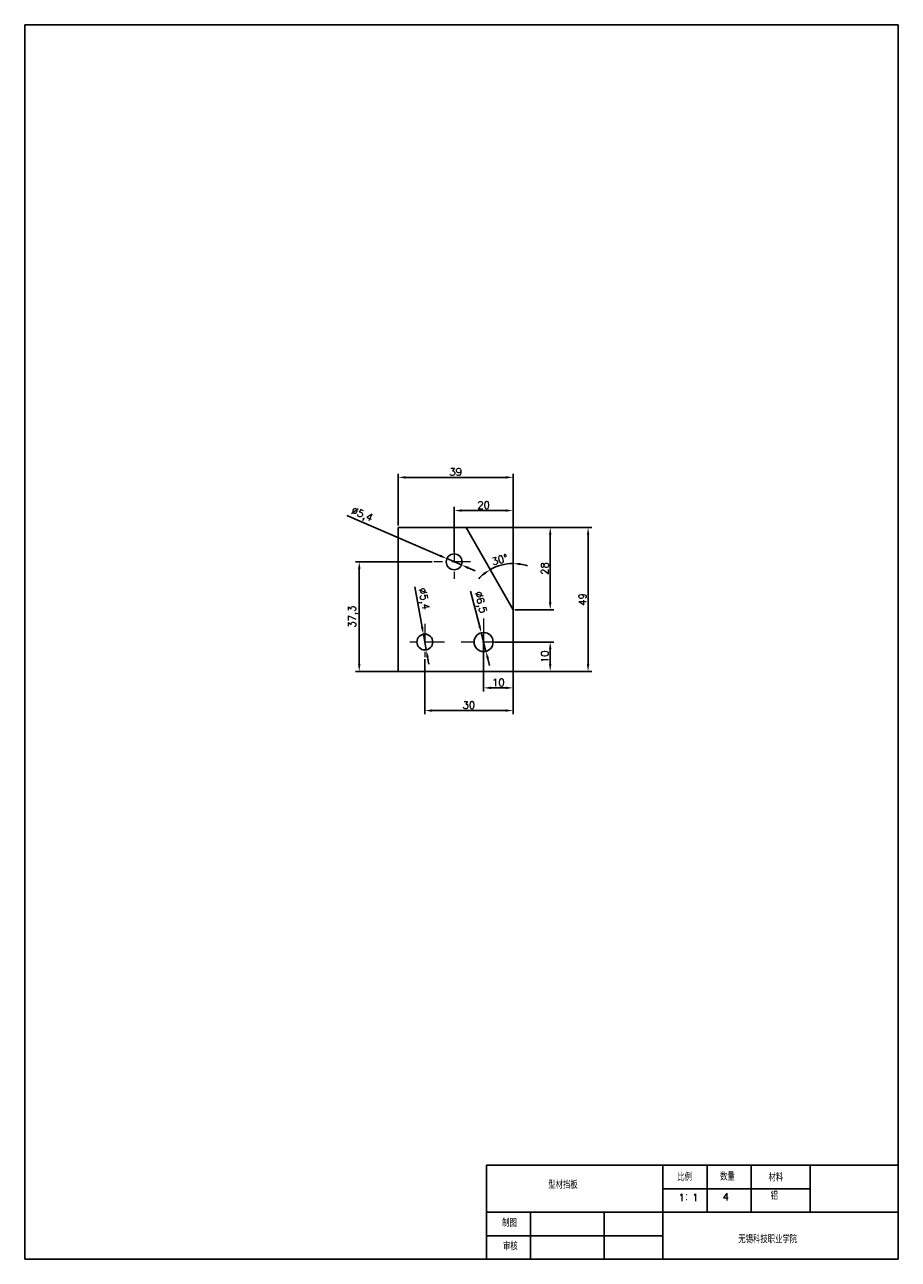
# Model space of a CAD drawing. Header units: millimetres. Extents: x 772 to 1069, y 577 to 997.
import ezdxf

# ---------------------------------------------------------------- set-up
doc = ezdxf.new("R2010")
doc.units = ezdxf.units.MM
doc.linetypes.add('HIDDEN', pattern=[9.525, 6.35, -3.175])
doc.layers.add('尺寸线', color=4, linetype='Continuous')
doc.layers.add('细实线', color=7, linetype='Continuous')
doc.layers.add('虚线', color=2, linetype='HIDDEN', lineweight=13)
doc.styles.get("Standard").update_dxf_attribs({"font": 'txt', "bigfont": 'gbcbig.shx'})
doc.dimstyles.new('ISO-25', dxfattribs={"dimtxt": 2.5, "dimasz": 2.5, "dimexe": 1.25, "dimexo": 0.625, "dimtad": 1, "dimtxsty": 'Standard', "dimcen": 2.5, "dimadec": 0, "dimazin": 0, "dimtfac": 1, "dimtmove": 0, "dimatfit": 3, "dimfxl": 0, "dimarcsym": 0})

# ---------------------------------------------------------------- blocks, each defined once
blk = doc.blocks.new('*D2')
at = {"layer": 'Defpoints', "color": 0, "transparency": 16777216}
for p in [(938.25, 832), (918.25, 817.27), (938.25, 798.27)]:
    blk.add_point(p, dxfattribs=at)
at = {"layer": '尺寸线', "color": 0, "lineweight": -2, "transparency": 16777216}
for p, q in [((918.25, 817.89), (918.25, 833.25)), ((920.75, 832), (935.75, 832)), ((938.25, 798.89), (938.25, 833.25))]:
    blk.add_line(p, q, dxfattribs=at)
at = {"layer": '尺寸线', "color": 0, "transparency": 16777216}
for points in [[(920.75, 832.41), (920.75, 831.58), (918.25, 832)], [(935.75, 832.41), (935.75, 831.58), (938.25, 832)]]:
    blk.add_solid(points, dxfattribs=at)
at = {"layer": '尺寸线', "color": 0, "transparency": 16777216, "insert": (928.25, 833.87), "char_height": 2.5, "attachment_point": 5}
blk.add_mtext('20', dxfattribs=at)
blk = doc.blocks.new('*D3')
at = {"layer": 'Defpoints', "color": 0, "transparency": 16777216}
for p in [(928.25, 790.52), (938.25, 790.52), (938.25, 771.68)]:
    blk.add_point(p, dxfattribs=at)
at = {"layer": '尺寸线', "color": 0, "lineweight": -2, "transparency": 16777216}
for p, q in [((928.25, 789.89), (928.25, 770.43)), ((938.25, 789.89), (938.25, 770.43)), ((930.75, 771.68), (935.75, 771.68))]:
    blk.add_line(p, q, dxfattribs=at)
at = {"layer": '尺寸线', "color": 0, "transparency": 16777216}
for points in [[(930.75, 772.09), (930.75, 771.26), (928.25, 771.68)], [(935.75, 772.09), (935.75, 771.26), (938.25, 771.68)]]:
    blk.add_solid(points, dxfattribs=at)
at = {"layer": '尺寸线', "color": 0, "transparency": 16777216, "insert": (933.25, 773.55), "char_height": 2.5, "attachment_point": 5}
blk.add_mtext('10', dxfattribs=at)
blk = doc.blocks.new('*D4')
at = {"layer": 'Defpoints', "color": 0, "transparency": 16777216}
for p in [(931.5, 787.27), (931.5, 777.27), (950.89, 777.27)]:
    blk.add_point(p, dxfattribs=at)
at = {"layer": '尺寸线', "color": 0, "lineweight": -2, "transparency": 16777216}
for p, q in [((932.12, 787.27), (952.14, 787.27)), ((950.89, 784.77), (950.89, 779.77)), ((932.12, 777.27), (952.14, 777.27))]:
    blk.add_line(p, q, dxfattribs=at)
at = {"layer": '尺寸线', "color": 0, "transparency": 16777216}
for points in [[(950.48, 784.77), (951.31, 784.77), (950.89, 787.27)], [(950.48, 779.77), (951.31, 779.77), (950.89, 777.27)]]:
    blk.add_solid(points, dxfattribs=at)
at = {"layer": '尺寸线', "color": 0, "transparency": 16777216, "insert": (949.02, 782.27), "char_height": 2.5, "attachment_point": 5, "rotation": 90}
blk.add_mtext('10', dxfattribs=at)
blk = doc.blocks.new('*D5')
at = {"layer": 'Defpoints', "color": 0, "transparency": 16777216}
for p in [(908.25, 782.08), (938.25, 782.08), (938.25, 763.95)]:
    blk.add_point(p, dxfattribs=at)
at = {"layer": '尺寸线', "color": 0, "lineweight": -2, "transparency": 16777216}
for p, q in [((908.25, 781.45), (908.25, 762.7)), ((938.25, 781.45), (938.25, 762.7)), ((910.75, 763.95), (935.75, 763.95))]:
    blk.add_line(p, q, dxfattribs=at)
at = {"layer": '尺寸线', "color": 0, "transparency": 16777216}
for points in [[(910.75, 764.37), (910.75, 763.54), (908.25, 763.95)], [(935.75, 764.37), (935.75, 763.54), (938.25, 763.95)]]:
    blk.add_solid(points, dxfattribs=at)
at = {"layer": '尺寸线', "color": 0, "transparency": 16777216, "insert": (923.25, 765.83), "char_height": 2.5, "attachment_point": 5}
blk.add_mtext('30', dxfattribs=at)
blk = doc.blocks.new('*D6')
at = {"layer": 'Defpoints', "color": 0, "transparency": 16777216}
for p in [(918.25, 826.27), (938.25, 798.27), (950.89, 798.27)]:
    blk.add_point(p, dxfattribs=at)
at = {"layer": '尺寸线', "color": 0, "lineweight": -2, "transparency": 16777216}
for p, q in [((918.87, 826.27), (952.14, 826.27)), ((950.89, 823.77), (950.89, 800.77)), ((938.87, 798.27), (952.14, 798.27))]:
    blk.add_line(p, q, dxfattribs=at)
at = {"layer": '尺寸线', "color": 0, "transparency": 16777216}
for points in [[(950.48, 823.77), (951.31, 823.77), (950.89, 826.27)], [(950.48, 800.77), (951.31, 800.77), (950.89, 798.27)]]:
    blk.add_solid(points, dxfattribs=at)
at = {"layer": '尺寸线', "color": 0, "transparency": 16777216, "insert": (949.02, 812.27), "char_height": 2.5, "attachment_point": 5, "rotation": 90}
blk.add_mtext('28', dxfattribs=at)
blk = doc.blocks.new('*D7')
at = {"layer": 'Defpoints', "color": 0, "transparency": 16777216}
for p in [(918.87, 826.27), (918.87, 777.27), (963.76, 777.27)]:
    blk.add_point(p, dxfattribs=at)
at = {"layer": '尺寸线', "color": 0, "lineweight": -2, "transparency": 16777216}
for p, q in [((919.5, 826.27), (965.01, 826.27)), ((963.76, 823.77), (963.76, 779.77)), ((919.5, 777.27), (965.01, 777.27))]:
    blk.add_line(p, q, dxfattribs=at)
at = {"layer": '尺寸线', "color": 0, "transparency": 16777216}
for points in [[(963.35, 823.77), (964.18, 823.77), (963.76, 826.27)], [(963.35, 779.77), (964.18, 779.77), (963.76, 777.27)]]:
    blk.add_solid(points, dxfattribs=at)
at = {"layer": '尺寸线', "color": 0, "transparency": 16777216, "insert": (961.89, 801.77), "char_height": 2.5, "attachment_point": 5, "rotation": 90}
blk.add_mtext('49', dxfattribs=at)
blk = doc.blocks.new('*D8')
at = {"layer": 'Defpoints', "color": 0, "transparency": 16777216}
for p in [(938.25, 843.28), (899.25, 826.27), (938.25, 795.56)]:
    blk.add_point(p, dxfattribs=at)
at = {"layer": '尺寸线', "color": 0, "lineweight": -2, "transparency": 16777216}
for p, q in [((899.25, 826.89), (899.25, 844.53)), ((938.25, 796.19), (938.25, 844.53)), ((901.75, 843.28), (935.75, 843.28))]:
    blk.add_line(p, q, dxfattribs=at)
at = {"layer": '尺寸线', "color": 0, "transparency": 16777216}
for points in [[(901.75, 843.7), (901.75, 842.87), (899.25, 843.28)], [(935.75, 843.7), (935.75, 842.87), (938.25, 843.28)]]:
    blk.add_solid(points, dxfattribs=at)
at = {"layer": '尺寸线', "color": 0, "transparency": 16777216, "insert": (918.75, 845.16), "char_height": 2.5, "attachment_point": 5}
blk.add_mtext('39', dxfattribs=at)
blk = doc.blocks.new('*D9')
at = {"layer": 'Defpoints', "color": 0, "transparency": 16777216}
for p in [(911.34, 814.57), (885.97, 777.27), (911.34, 777.27)]:
    blk.add_point(p, dxfattribs=at)
at = {"layer": '尺寸线', "color": 0, "lineweight": -2, "transparency": 16777216}
for p, q in [((910.71, 814.57), (884.72, 814.57)), ((885.97, 812.07), (885.97, 779.77)), ((910.71, 777.27), (884.72, 777.27))]:
    blk.add_line(p, q, dxfattribs=at)
at = {"layer": '尺寸线', "color": 0, "transparency": 16777216}
for points in [[(885.55, 812.07), (886.39, 812.07), (885.97, 814.57)], [(885.55, 779.77), (886.39, 779.77), (885.97, 777.27)]]:
    blk.add_solid(points, dxfattribs=at)
at = {"layer": '尺寸线', "color": 0, "transparency": 16777216, "insert": (883.89, 795.92), "char_height": 2.5, "attachment_point": 5, "rotation": 90}
blk.add_mtext('37,3', dxfattribs=at)
blk = doc.blocks.new('*D10')
at = {"layer": 'Defpoints', "color": 0, "transparency": 16777216}
for p in [(915.77, 815.64), (920.73, 813.49)]:
    blk.add_point(p, dxfattribs=at)
at = {"layer": '尺寸线', "color": 0, "lineweight": -2, "transparency": 16777216}
for p, q in [((881.77, 830.37), (913.48, 816.63)), ((920.73, 813.49), (915.77, 815.64)), ((923.02, 812.5), (925.32, 811.51))]:
    blk.add_line(p, q, dxfattribs=at)
at = {"layer": '尺寸线', "color": 0, "transparency": 16777216}
for points in [[(913.64, 817.02), (913.31, 816.25), (915.77, 815.64)], [(923.19, 812.88), (922.86, 812.12), (920.73, 813.49)]]:
    blk.add_solid(points, dxfattribs=at)
at = {"layer": '尺寸线', "color": 0, "transparency": 16777216, "insert": (886.8, 830.46), "char_height": 2.5, "attachment_point": 5, "rotation": 336.5792}
blk.add_mtext('∅5,4', dxfattribs=at)
blk = doc.blocks.new('*D11')
at = {"layer": 'Defpoints', "color": 0, "transparency": 16777216}
for p in [(907.77, 789.92), (908.73, 784.61)]:
    blk.add_point(p, dxfattribs=at)
at = {"layer": '尺寸线', "color": 0, "lineweight": -2, "transparency": 16777216}
for p, q in [((904.83, 806.02), (907.32, 792.38)), ((908.73, 784.61), (907.77, 789.92)), ((909.18, 782.15), (909.63, 779.69))]:
    blk.add_line(p, q, dxfattribs=at)
at = {"layer": '尺寸线', "color": 0, "transparency": 16777216}
for points in [[(907.73, 792.46), (906.91, 792.31), (907.77, 789.92)], [(909.59, 782.23), (908.77, 782.08), (908.73, 784.61)]]:
    blk.add_solid(points, dxfattribs=at)
at = {"layer": '尺寸线', "color": 0, "transparency": 16777216, "insert": (907.71, 801.88), "char_height": 2.5, "attachment_point": 5, "rotation": 280.3218}
blk.add_mtext('∅5,4', dxfattribs=at)
blk = doc.blocks.new('*D12')
at = {"layer": 'Defpoints', "color": 0, "transparency": 16777216}
for p in [(927.45, 790.42), (929.05, 784.12)]:
    blk.add_point(p, dxfattribs=at)
at = {"layer": '尺寸线', "color": 0, "lineweight": -2, "transparency": 16777216}
for p, q in [((923.83, 804.63), (926.83, 792.84)), ((929.05, 784.12), (927.45, 790.42)), ((929.67, 781.69), (930.28, 779.27))]:
    blk.add_line(p, q, dxfattribs=at)
at = {"layer": '尺寸线', "color": 0, "transparency": 16777216}
for points in [[(927.24, 792.94), (926.43, 792.74), (927.45, 790.42)], [(930.07, 781.8), (929.26, 781.59), (929.05, 784.12)]]:
    blk.add_solid(points, dxfattribs=at)
at = {"layer": '尺寸线', "color": 0, "transparency": 16777216, "insert": (926.98, 800.7), "char_height": 2.5, "attachment_point": 5, "rotation": 284.278}
blk.add_mtext('∅6,5', dxfattribs=at)
blk = doc.blocks.new('*D13')
at = {"layer": 'Defpoints', "color": 0, "transparency": 16777216}
for p in [(922.27, 826.27), (935.55, 813.74), (938.25, 798.27), (938.25, 798.27), (938.25, 777.27)]:
    blk.add_point(p, dxfattribs=at)
at = {"layer": '尺寸线', "color": 0, "lineweight": -2, "transparency": 16777216}
blk.add_line((938.25, 798.89), (938.25, 815.22), dxfattribs=at)
for start, end in [(90, 119.7196), (71.738, 80.869), (128.8506, 137.9815)]:
    blk.add_arc((938.25, 798.27), 15.7, start, end, dxfattribs=at)
at = {"layer": '尺寸线', "color": 0, "transparency": 16777216}
for points in [[(928.16, 810.84), (928.63, 810.15), (930.46, 811.9)], [(940.71, 813.36), (940.77, 814.19), (938.25, 813.97)]]:
    blk.add_solid(points, dxfattribs=at)
at = {"layer": '尺寸线', "color": 0, "transparency": 16777216, "insert": (933.74, 815.26), "char_height": 2.5, "attachment_point": 5, "rotation": 14.8598}
blk.add_mtext('30°', dxfattribs=at)

msp = doc.modelspace()

# ---------------------------------------------------------------- linework, layer by layer
at = {"layer": '细实线'}
for p, q in [((772.228, 997.281), (1069.228, 997.281)), ((772.228, 577.281), (772.228, 997.281)), ((1069.228, 997.281), (1069.228, 577.281)), ((899.249, 826.266), (922.266, 826.266)), ((899.249, 777.266), (899.249, 826.266)), ((938.249, 798.266), (922.266, 826.266)), ((938.249, 798.266), (938.249, 777.266)), ((938.249, 777.266), (899.249, 777.266)), ((1069.228, 609.281), (929.228, 609.281)), ((929.228, 609.281), (929.228, 577.281)), ((1004.228, 609.281), (989.228, 609.281)), ((989.228, 609.281), (989.228, 593.281)), ((989.228, 609.281), (989.228, 601.281)), ((1004.228, 593.281), (1004.228, 609.281)), ((1039.228, 609.281), (1019.228, 609.281)), ((1019.228, 609.281), (1019.228, 593.281)), ((1069.228, 609.281), (1039.228, 609.281)), ((1039.228, 609.281), (1039.228, 593.281)), ((1069.228, 577.281), (1069.228, 609.281)), ((989.228, 601.281), (1039.228, 601.281)), ((1069.228, 593.281), (929.228, 593.281)), ((944.228, 577.281), (944.228, 593.281)), ((944.228, 593.281), (969.228, 593.281)), ((969.228, 593.281), (969.228, 577.281)), ((989.228, 593.281), (989.228, 577.281)), ((1019.228, 593.281), (1004.228, 593.281)), ((1069.228, 577.281), (1069.228, 593.281)), ((929.228, 577.281), (929.228, 585.281)), ((929.228, 585.281), (989.228, 585.281)), ((1069.228, 577.281), (772.228, 577.281)), ((929.228, 577.281), (944.228, 577.281))]:
    msp.add_line(p, q, dxfattribs=at)
for centre, radius in [((918.249, 814.566), 2.7), ((908.249, 787.266), 2.7), ((928.249, 787.266), 3.25)]:
    msp.add_circle(centre, radius, dxfattribs=at)
at = {"layer": '虚线'}
for p, q in [((918.249, 820.653), (918.249, 808.74)), ((923.829, 814.566), (911.337, 814.566)), ((928.249, 795.314), (928.249, 780.944)), ((908.249, 793.424), (908.249, 782.078)), ((914.933, 787.266), (903.198, 787.266)), ((934.239, 787.266), (920.611, 787.266))]:
    msp.add_line(p, q, dxfattribs=at)

# ---------------------------------------------------------------- texts
at = {"layer": '细实线', "char_height": 2.5, "attachment_point": 1}
for s, insert, width in [('比例', (994.096, 606.496), 10.13238), ('数量', (1008.62, 606.623), 10.13238), ('材料', (1025.1, 606.344), 10.13238), ('型材挡板', (950.218, 603.791), 10.13238), ('1：1', (994.503, 599.594), 10.13238), ('4', (1009.491, 599.82), 10.13238), ('铝', (1025.843, 600.047), 10.13238), ('制图', (934.546, 590.851), 10.13238), ('\\P  无锡科技职业学院', (1010.38, 589.469), 27.09357), ('审核', (934.825, 582.899), 10.13238)]:
    msp.add_mtext(s, dxfattribs=dict(at, insert=insert, width=width))

# ---------------------------------------------------------------- dimensions: what is measured, and where the dimension line sits
at = {"layer": '尺寸线'}
for base, p1, p2, picture, middle in [((938.249, 843.285), (899.249, 826.266), (938.249, 795.561), '*D8', (918.749, 845.16)), ((938.249, 831.998), (918.249, 817.266), (938.249, 798.266), '*D2', (928.249, 833.873)), ((938.249, 771.678), (928.249, 790.516), (938.249, 790.516), '*D3', (933.249, 773.553)), ((938.249, 763.953), (908.249, 782.078), (938.249, 782.078), '*D5', (923.249, 765.828))]:
    dim = msp.add_linear_dim(base=base, p1=p1, p2=p2, dimstyle='ISO-25', dxfattribs=at)
    dim.commit()
    dim.dimension.update_dxf_attribs({"geometry": picture, "text_midpoint": middle})
for p1, p2, picture, middle in [((920.727, 813.493), (915.772, 815.64), '*D10', (885.971, 828.549)), ((908.733, 784.61), (907.766, 789.923), '*D11', (905.656, 801.509)), ((929.051, 784.117), (927.448, 790.416), '*D12', (924.962, 800.185))]:
    dim = msp.add_diameter_dim_2p(p1=p1, p2=p2, dimstyle='ISO-25', dxfattribs=at)
    dim.commit()
    dim.dimension.update_dxf_attribs({"geometry": picture, "text_midpoint": middle, "dimtype": 163})
for base, p1, p2, picture, middle in [((950.893, 798.266), (918.249, 826.266), (938.249, 798.266), '*D6', (949.018, 812.266)), ((963.764, 777.266), (918.874, 826.266), (918.874, 777.266), '*D7', (961.889, 801.766)), ((885.971, 777.266), (911.337, 814.566), (911.337, 777.266), '*D9', (883.888, 795.916)), ((950.893, 777.266), (931.499, 787.266), (931.499, 777.266), '*D4', (949.018, 782.266))]:
    dim = msp.add_linear_dim(base=base, p1=p1, p2=p2, angle=90, dimstyle='ISO-25', dxfattribs=at)
    dim.commit()
    dim.dimension.update_dxf_attribs({"geometry": picture, "text_midpoint": middle})
dim = msp.add_angular_dim_2l(base=(935.548, 813.736), line1=((938.249, 798.266), (938.249, 777.266)), line2=((938.249, 798.266), (922.266, 826.266)), dimstyle='ISO-25', dxfattribs=at)
dim.commit()
dim.dimension.update_dxf_attribs({"geometry": '*D13', "text_midpoint": (933.741, 815.257)})

doc.saveas('drawing.dxf')
